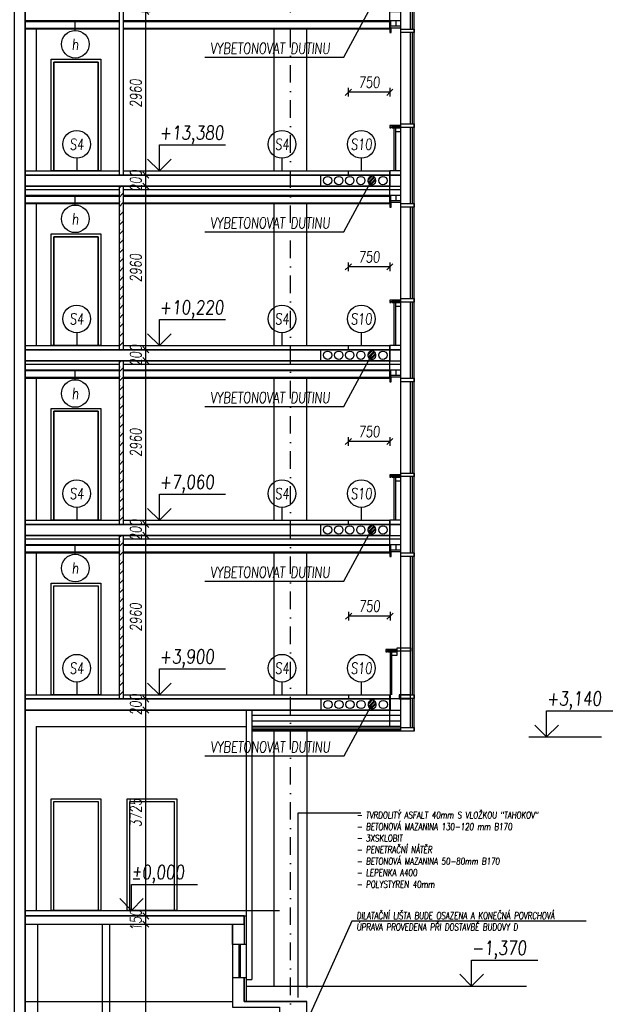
# Model space of a CAD drawing. Header units: millimetres. Extents: x -24606338 to 439687, y 151354 to 480404.
# Tile 59 of 93: x 367538 to 378301, y 186132 to 203949. Entities that reach past the tile are written whole.
import ezdxf
from ezdxf.enums import TextEntityAlignment as Align

# ---------------------------------------------------------------- set-up
doc = ezdxf.new("R2010")
doc.units = ezdxf.units.MM
doc.linetypes.add('ČERCHOVANÁ', pattern=[25.4, 12.7, -6.35, 0, -6.35])
for name, color, linetype in [('DVERE', 4, 'Continuous'), ('KOTY', 7, 'Continuous'), ('KOTY - FASÁDA', 7, 'Continuous'), ('KOTY-DVERE', 8, 'Continuous'), ('NOVA', 240, 'Continuous'), ('NOVÁ INTERIERY', 240, 'Continuous'), ('OSY', 7, 'Continuous'), ('TENKA', 4, 'Continuous'), ('TLUSTA', 2, 'Continuous'), ('ŽB', 3, 'Continuous')]:
    doc.layers.add(name, color=color, linetype=linetype)
doc.styles.add('CS-ROMANS', font='romans.shx', dxfattribs={"width": 0.75, "oblique": 5})
doc.styles.add('CS-ROMANS_100', font='romans.shx', dxfattribs={"width": 0.75, "oblique": 5, "height": 200})
doc.styles.add('ROMANS', font='romans.shx', dxfattribs={"width": 0.75, "oblique": 5, "height": 200})
doc.linetypes.add('IZOLACE', pattern='A,0.00254,-2.54,[134,ltypeshp.shx,S=2.54,R=0,X=-2.54,Y=0],-5.08,[134,ltypeshp.shx,S=2.54,R=180,X=2.54,Y=0],-2.54', length=10.16254)
doc.dimstyles.new('A_KÓTA_100', dxfattribs={"dimtxt": 200, "dimasz": 4, "dimexe": 100, "dimexo": 1500, "dimgap": 80, "dimtad": 1, "dimdec": 0, "dimdsep": 46, "dimtxsty": 'CS-ROMANS_100', "dimblk": 'KOT_CARA20', "dimcen": 90, "dimse1": 1, "dimse2": 1, "dimclrd": 256, "dimclre": 256, "dimclrt": 256, "dimadec": 0, "dimazin": 0, "dimtfac": 1, "dimtdec": 0, "dimtix": 1, "dimtmove": 2, "dimatfit": 3, "dimldrblk": 'OBLIQUE', "dimfxl": 1, "dimfxlon": 1, "dimtolj": 1, "dimarcsym": 0})

# ---------------------------------------------------------------- blocks, each defined once
blk = doc.blocks.new('VÝŠKOVÁ KÓTA 1')
at = {"ltscale": 0.25}
for p, q in [((0, 3.76), (9.59, 3.76)), ((0, 0), (0, 3.76)), ((0, 0), (-1.7, 1.7)), ((0, 0), (1.7, 1.7))]:
    blk.add_line(p, q, dxfattribs=at)
at = {"style": 'ROMANS', "oblique": 5, "width": 0.8}
blk.add_attdef('VÝŠKA', (0, 4.54), '', height=2, dxfattribs=at)
blk = doc.blocks.new('A$C2F1015B4')
at = {"layer": 'NOVA'}
for points in [[(-441, 2502), (-200, 2502), (-200, 2568), (-441, 2568)], [(0, 2592), (-200, 2592), (-200, 2617), (0, 2617)], [(0, 2502), (-25, 2502), (-25, 2592), (0, 2592)], [(-441, 788), (-200, 788), (-200, 852), (-441, 852)], [(-200, 820), (0, 820), (0, 780), (-20, 780), (-20, 800), (-200, 800)], [(-200, 800), (-34, 800), (-34, 780), (-200, 780)], [(-200, 780), (-100, 780), (-100, 715), (-200, 715)], [(0, -75), (-200, -75), (-200, 0), (0, 0)], [(0, -275), (-200, -275), (-200, -75), (0, -75)]]:
    blk.add_lwpolyline(points, close=True, dxfattribs=at)
for points in [[(-441, -592), (-441, 2568)], [(-411, 852), (-411, 2502)], [(-371, 852), (-371, 2502)], [(-200, -592), (-200, 2568)], [(-411, -592), (-411, 788)], [(-371, -592), (-371, 788)], [(-100, 780), (-100, 0)], [(-75, 800), (-75, 0)]]:
    blk.add_lwpolyline(points, dxfattribs=at)
blk = doc.blocks.new('KOT_CARA20')
for p, q in [((0, 0), (-14.1, -14.1)), ((0, 20), (0, -20)), ((0, 0), (14.1, 14.1))]:
    blk.add_line(p, q)
blk = doc.blocks.new('*D3302')
at = {"layer": 'Defpoints', "color": 0, "transparency": 16777216}
for p in [(373488, 202636), (373488, 201212), (374238, 201212)]:
    blk.add_point(p, dxfattribs=at)
at = {"layer": 'KOTY - FASÁDA', "lineweight": -2, "transparency": 16777216}
blk.add_line((374234, 202636), (373492, 202636), dxfattribs=at)
at = {"layer": 'KOTY - FASÁDA', "lineweight": -2, "transparency": 16777216, "xscale": 4, "yscale": 4, "zscale": 4, "rotation": 180}
blk.add_blockref('KOT_CARA20', (373488, 202636), dxfattribs=at)
at = {"layer": 'KOTY - FASÁDA', "lineweight": -2, "transparency": 16777216, "xscale": 4, "yscale": 4, "zscale": 4}
blk.add_blockref('KOT_CARA20', (374238, 202636), dxfattribs=at)
at = {"layer": 'KOTY - FASÁDA', "transparency": 16777216, "insert": (373863, 202816), "char_height": 200, "attachment_point": 5, "style": 'CS-ROMANS_100'}
blk.add_mtext('\\A1;750', dxfattribs=at)
blk = doc.blocks.new('_OBLIQUE')
at = {"color": 0, "linetype": 'ByBlock', "ltscale": 15}
blk.add_line((-0.5, -0.5), (0.5, 0.5), dxfattribs=at)
blk = doc.blocks.new('*D3303')
at = {"layer": 'Defpoints', "color": 0, "transparency": 16777216}
for p in [(373488, 199476), (373488, 198052), (374238, 198052)]:
    blk.add_point(p, dxfattribs=at)
at = {"layer": 'KOTY - FASÁDA', "lineweight": -2, "transparency": 16777216}
blk.add_line((374234, 199476), (373492, 199476), dxfattribs=at)
at = {"layer": 'KOTY - FASÁDA', "lineweight": -2, "transparency": 16777216, "xscale": 4, "yscale": 4, "zscale": 4, "rotation": 180}
blk.add_blockref('KOT_CARA20', (373488, 199476), dxfattribs=at)
at = {"layer": 'KOTY - FASÁDA', "lineweight": -2, "transparency": 16777216, "xscale": 4, "yscale": 4, "zscale": 4}
blk.add_blockref('KOT_CARA20', (374238, 199476), dxfattribs=at)
at = {"layer": 'KOTY - FASÁDA', "transparency": 16777216, "insert": (373863, 199656), "char_height": 200, "attachment_point": 5, "style": 'CS-ROMANS_100'}
blk.add_mtext('\\A1;750', dxfattribs=at)
blk = doc.blocks.new('*D3304')
at = {"layer": 'Defpoints', "color": 0, "transparency": 16777216}
for p in [(373488, 196316), (373488, 194892), (374238, 194892)]:
    blk.add_point(p, dxfattribs=at)
at = {"layer": 'KOTY - FASÁDA', "lineweight": -2, "transparency": 16777216}
blk.add_line((374234, 196316), (373492, 196316), dxfattribs=at)
at = {"layer": 'KOTY - FASÁDA', "lineweight": -2, "transparency": 16777216, "xscale": 4, "yscale": 4, "zscale": 4, "rotation": 180}
blk.add_blockref('KOT_CARA20', (373488, 196316), dxfattribs=at)
at = {"layer": 'KOTY - FASÁDA', "lineweight": -2, "transparency": 16777216, "xscale": 4, "yscale": 4, "zscale": 4}
blk.add_blockref('KOT_CARA20', (374238, 196316), dxfattribs=at)
at = {"layer": 'KOTY - FASÁDA', "transparency": 16777216, "insert": (373863, 196496), "char_height": 200, "attachment_point": 5, "style": 'CS-ROMANS_100'}
blk.add_mtext('\\A1;750', dxfattribs=at)
blk = doc.blocks.new('*D3305')
at = {"layer": 'Defpoints', "color": 0, "transparency": 16777216}
for p in [(373493, 193156), (373493, 191732), (374243, 191732)]:
    blk.add_point(p, dxfattribs=at)
at = {"layer": 'KOTY - FASÁDA', "lineweight": -2, "transparency": 16777216}
blk.add_line((374239, 193156), (373497, 193156), dxfattribs=at)
at = {"layer": 'KOTY - FASÁDA', "lineweight": -2, "transparency": 16777216, "xscale": 4, "yscale": 4, "zscale": 4, "rotation": 180}
blk.add_blockref('KOT_CARA20', (373493, 193156), dxfattribs=at)
at = {"layer": 'KOTY - FASÁDA', "lineweight": -2, "transparency": 16777216, "xscale": 4, "yscale": 4, "zscale": 4}
blk.add_blockref('KOT_CARA20', (374243, 193156), dxfattribs=at)
at = {"layer": 'KOTY - FASÁDA', "transparency": 16777216, "insert": (373868, 193336), "char_height": 200, "attachment_point": 5, "style": 'CS-ROMANS_100'}
blk.add_mtext('\\A1;750', dxfattribs=at)
blk = doc.blocks.new('*D3431')
at = {"layer": 'Defpoints', "color": 0, "transparency": 16777216}
for p in [(369821, 187582), (370052, 187582), (370271, 182487)]:
    blk.add_point(p, dxfattribs=at)
at = {"layer": 'KOTY', "lineweight": -2, "transparency": 16777216}
blk.add_line((369821, 182491), (369821, 187578), dxfattribs=at)
at = {"layer": 'KOTY', "lineweight": -2, "transparency": 16777216, "xscale": 4, "yscale": 4, "zscale": 4}
for p, rotation in [((369821, 187582), 90), ((369821, 182487), 270)]:
    blk.add_blockref('KOT_CARA20', p, dxfattribs=dict(at, rotation=rotation))
at = {"layer": 'KOTY', "transparency": 16777216, "insert": (369641, 185035), "char_height": 200, "attachment_point": 5, "rotation": 90, "style": 'CS-ROMANS_100'}
blk.add_mtext('\\A1;5095', dxfattribs=at)
blk = doc.blocks.new('*D3432')
at = {"layer": 'Defpoints', "color": 0, "transparency": 16777216}
for p in [(369821, 187732), (370064, 187732), (370052, 187582)]:
    blk.add_point(p, dxfattribs=at)
at = {"layer": 'KOTY', "lineweight": -2, "transparency": 16777216}
for p, q in [((369821, 187736), (369821, 187740)), ((369821, 187582), (369821, 187732)), ((369821, 187578), (369821, 187574))]:
    blk.add_line(p, q, dxfattribs=at)
at = {"layer": 'KOTY', "lineweight": -2, "transparency": 16777216, "xscale": 4, "yscale": 4, "zscale": 4}
for p, rotation in [((369821, 187732), 270), ((369821, 187582), 90)]:
    blk.add_blockref('KOT_CARA20', p, dxfattribs=dict(at, rotation=rotation))
at = {"layer": 'KOTY', "transparency": 16777216, "insert": (369641, 187657), "char_height": 200, "attachment_point": 5, "rotation": 90, "style": 'CS-ROMANS_100'}
blk.add_mtext('\\A1;150', dxfattribs=at)
blk = doc.blocks.new('*D3433')
at = {"layer": 'Defpoints', "color": 0, "transparency": 16777216}
for p in [(369821, 191457), (370126, 191457), (370064, 187732)]:
    blk.add_point(p, dxfattribs=at)
at = {"layer": 'KOTY', "lineweight": -2, "transparency": 16777216}
blk.add_line((369821, 187736), (369821, 191453), dxfattribs=at)
at = {"layer": 'KOTY', "lineweight": -2, "transparency": 16777216, "xscale": 4, "yscale": 4, "zscale": 4}
for p, rotation in [((369821, 191457), 90), ((369821, 187732), 270)]:
    blk.add_blockref('KOT_CARA20', p, dxfattribs=dict(at, rotation=rotation))
at = {"layer": 'KOTY', "transparency": 16777216, "insert": (369641, 189595), "char_height": 200, "attachment_point": 5, "rotation": 90, "style": 'CS-ROMANS_100'}
blk.add_mtext('\\A1;3725', dxfattribs=at)
blk = doc.blocks.new('*D3434')
at = {"layer": 'Defpoints', "color": 0, "transparency": 16777216}
for p in [(369821, 191657), (370310, 191657), (370126, 191457)]:
    blk.add_point(p, dxfattribs=at)
at = {"layer": 'KOTY', "lineweight": -2, "transparency": 16777216}
for p, q in [((369821, 191661), (369821, 191665)), ((369821, 191457), (369821, 191657)), ((369821, 191453), (369821, 191449))]:
    blk.add_line(p, q, dxfattribs=at)
at = {"layer": 'KOTY', "lineweight": -2, "transparency": 16777216, "xscale": 4, "yscale": 4, "zscale": 4}
for p, rotation in [((369821, 191657), 270), ((369821, 191457), 90)]:
    blk.add_blockref('KOT_CARA20', p, dxfattribs=dict(at, rotation=rotation))
at = {"layer": 'KOTY', "transparency": 16777216, "insert": (369641, 191557), "char_height": 200, "attachment_point": 5, "rotation": 90, "style": 'CS-ROMANS_100'}
blk.add_mtext('\\A1;200', dxfattribs=at)
blk = doc.blocks.new('*D3435')
at = {"layer": 'Defpoints', "color": 0, "transparency": 16777216}
for p in [(369821, 194617), (370329, 194617), (370310, 191657)]:
    blk.add_point(p, dxfattribs=at)
at = {"layer": 'KOTY', "lineweight": -2, "transparency": 16777216}
blk.add_line((369821, 191661), (369821, 194613), dxfattribs=at)
at = {"layer": 'KOTY', "lineweight": -2, "transparency": 16777216, "xscale": 4, "yscale": 4, "zscale": 4}
for p, rotation in [((369821, 194617), 90), ((369821, 191657), 270)]:
    blk.add_blockref('KOT_CARA20', p, dxfattribs=dict(at, rotation=rotation))
at = {"layer": 'KOTY', "transparency": 16777216, "insert": (369641, 193137), "char_height": 200, "attachment_point": 5, "rotation": 90, "style": 'CS-ROMANS_100'}
blk.add_mtext('\\A1;2960', dxfattribs=at)
blk = doc.blocks.new('*D3436')
at = {"layer": 'Defpoints', "color": 0, "transparency": 16777216}
for p in [(369821, 194817), (370342, 194817), (370329, 194617)]:
    blk.add_point(p, dxfattribs=at)
at = {"layer": 'KOTY', "lineweight": -2, "transparency": 16777216}
for p, q in [((369821, 194821), (369821, 194825)), ((369821, 194617), (369821, 194817)), ((369821, 194613), (369821, 194609))]:
    blk.add_line(p, q, dxfattribs=at)
at = {"layer": 'KOTY', "lineweight": -2, "transparency": 16777216, "xscale": 4, "yscale": 4, "zscale": 4}
for p, rotation in [((369821, 194817), 270), ((369821, 194617), 90)]:
    blk.add_blockref('KOT_CARA20', p, dxfattribs=dict(at, rotation=rotation))
at = {"layer": 'KOTY', "transparency": 16777216, "insert": (369641, 194717), "char_height": 200, "attachment_point": 5, "rotation": 90, "style": 'CS-ROMANS_100'}
blk.add_mtext('\\A1;200', dxfattribs=at)
blk = doc.blocks.new('*D3437')
at = {"layer": 'Defpoints', "color": 0, "transparency": 16777216}
for p in [(369821, 197777), (370214, 197777), (370342, 194817)]:
    blk.add_point(p, dxfattribs=at)
at = {"layer": 'KOTY', "lineweight": -2, "transparency": 16777216}
blk.add_line((369821, 194821), (369821, 197773), dxfattribs=at)
at = {"layer": 'KOTY', "lineweight": -2, "transparency": 16777216, "xscale": 4, "yscale": 4, "zscale": 4}
for p, rotation in [((369821, 197777), 90), ((369821, 194817), 270)]:
    blk.add_blockref('KOT_CARA20', p, dxfattribs=dict(at, rotation=rotation))
at = {"layer": 'KOTY', "transparency": 16777216, "insert": (369641, 196297), "char_height": 200, "attachment_point": 5, "rotation": 90, "style": 'CS-ROMANS_100'}
blk.add_mtext('\\A1;2960', dxfattribs=at)
blk = doc.blocks.new('*D3438')
at = {"layer": 'Defpoints', "color": 0, "transparency": 16777216}
for p in [(369821, 197977), (370342, 197977), (370214, 197777)]:
    blk.add_point(p, dxfattribs=at)
at = {"layer": 'KOTY', "lineweight": -2, "transparency": 16777216}
for p, q in [((369821, 197981), (369821, 197985)), ((369821, 197777), (369821, 197977)), ((369821, 197773), (369821, 197769))]:
    blk.add_line(p, q, dxfattribs=at)
at = {"layer": 'KOTY', "lineweight": -2, "transparency": 16777216, "xscale": 4, "yscale": 4, "zscale": 4}
for p, rotation in [((369821, 197977), 270), ((369821, 197777), 90)]:
    blk.add_blockref('KOT_CARA20', p, dxfattribs=dict(at, rotation=rotation))
at = {"layer": 'KOTY', "transparency": 16777216, "insert": (369641, 197877), "char_height": 200, "attachment_point": 5, "rotation": 90, "style": 'CS-ROMANS_100'}
blk.add_mtext('\\A1;200', dxfattribs=at)
blk = doc.blocks.new('*D3439')
at = {"layer": 'Defpoints', "color": 0, "transparency": 16777216}
for p in [(369821, 200937), (370194, 200937), (370342, 197977)]:
    blk.add_point(p, dxfattribs=at)
at = {"layer": 'KOTY', "lineweight": -2, "transparency": 16777216}
blk.add_line((369821, 197981), (369821, 200933), dxfattribs=at)
at = {"layer": 'KOTY', "lineweight": -2, "transparency": 16777216, "xscale": 4, "yscale": 4, "zscale": 4}
for p, rotation in [((369821, 200937), 90), ((369821, 197977), 270)]:
    blk.add_blockref('KOT_CARA20', p, dxfattribs=dict(at, rotation=rotation))
at = {"layer": 'KOTY', "transparency": 16777216, "insert": (369641, 199457), "char_height": 200, "attachment_point": 5, "rotation": 90, "style": 'CS-ROMANS_100'}
blk.add_mtext('\\A1;2960', dxfattribs=at)
blk = doc.blocks.new('*D3440')
at = {"layer": 'Defpoints', "color": 0, "transparency": 16777216}
for p in [(369821, 201137), (370204, 201137), (370194, 200937)]:
    blk.add_point(p, dxfattribs=at)
at = {"layer": 'KOTY', "lineweight": -2, "transparency": 16777216}
for p, q in [((369821, 201141), (369821, 201145)), ((369821, 200937), (369821, 201137)), ((369821, 200933), (369821, 200929))]:
    blk.add_line(p, q, dxfattribs=at)
at = {"layer": 'KOTY', "lineweight": -2, "transparency": 16777216, "xscale": 4, "yscale": 4, "zscale": 4}
for p, rotation in [((369821, 201137), 270), ((369821, 200937), 90)]:
    blk.add_blockref('KOT_CARA20', p, dxfattribs=dict(at, rotation=rotation))
at = {"layer": 'KOTY', "transparency": 16777216, "insert": (369641, 201037), "char_height": 200, "attachment_point": 5, "rotation": 90, "style": 'CS-ROMANS_100'}
blk.add_mtext('\\A1;200', dxfattribs=at)
blk = doc.blocks.new('*D3441')
at = {"layer": 'Defpoints', "color": 0, "transparency": 16777216}
for p in [(369821, 204097), (370342, 204097), (370204, 201137)]:
    blk.add_point(p, dxfattribs=at)
at = {"layer": 'KOTY', "lineweight": -2, "transparency": 16777216}
blk.add_line((369821, 201141), (369821, 204093), dxfattribs=at)
at = {"layer": 'KOTY', "lineweight": -2, "transparency": 16777216, "xscale": 4, "yscale": 4, "zscale": 4}
for p, rotation in [((369821, 204097), 90), ((369821, 201137), 270)]:
    blk.add_blockref('KOT_CARA20', p, dxfattribs=dict(at, rotation=rotation))
at = {"layer": 'KOTY', "transparency": 16777216, "insert": (369641, 202617), "char_height": 200, "attachment_point": 5, "rotation": 90, "style": 'CS-ROMANS_100'}
blk.add_mtext('\\A1;2960', dxfattribs=at)
blk = doc.blocks.new('*D3474')
at = {"layer": 'Defpoints', "color": 0, "transparency": 16777216}
for p in [(374559, 191075), (378820, 191075), (374385, 186462)]:
    blk.add_point(p, dxfattribs=at)
at = {"layer": 'KOTY', "lineweight": -2, "transparency": 16777216}
blk.add_line((378820, 186466), (378820, 191071), dxfattribs=at)
at = {"layer": 'KOTY', "lineweight": -2, "transparency": 16777216, "xscale": 4, "yscale": 4, "zscale": 4}
for p, rotation in [((378820, 191075), 90), ((378820, 186462), 270)]:
    blk.add_blockref('KOT_CARA20', p, dxfattribs=dict(at, rotation=rotation))
at = {"layer": 'KOTY', "transparency": 16777216, "insert": (378640, 188768), "char_height": 200, "attachment_point": 5, "rotation": 90, "style": 'CS-ROMANS_100'}
blk.add_mtext('\\A1;4612', dxfattribs=at)
blk = doc.blocks.new('*D3475')
at = {"layer": 'Defpoints', "color": 0, "transparency": 16777216}
for p in [(374689, 250657), (378820, 250657), (374559, 191075)]:
    blk.add_point(p, dxfattribs=at)
at = {"layer": 'KOTY', "lineweight": -2, "transparency": 16777216}
blk.add_line((378820, 191079), (378820, 250653), dxfattribs=at)
at = {"layer": 'KOTY', "lineweight": -2, "transparency": 16777216, "xscale": 4, "yscale": 4, "zscale": 4}
for p, rotation in [((378820, 250657), 90), ((378820, 191075), 270)]:
    blk.add_blockref('KOT_CARA20', p, dxfattribs=dict(at, rotation=rotation))
at = {"layer": 'KOTY', "transparency": 16777216, "insert": (378640, 220866), "char_height": 200, "attachment_point": 5, "rotation": 90, "style": 'CS-ROMANS_100'}
blk.add_mtext('\\A1;59583', dxfattribs=at)
blk = doc.blocks.new('*D3477')
at = {"layer": 'Defpoints', "color": 0, "transparency": 16777216}
for p in [(369096, 253725), (376427, 186462), (379426, 186462)]:
    blk.add_point(p, dxfattribs=at)
at = {"layer": 'KOTY', "lineweight": -2, "transparency": 16777216}
blk.add_line((379426, 253721), (379426, 186466), dxfattribs=at)
at = {"layer": 'KOTY', "lineweight": -2, "transparency": 16777216, "xscale": 4, "yscale": 4, "zscale": 4}
for p, rotation in [((379426, 253725), 90), ((379426, 186462), 270)]:
    blk.add_blockref('KOT_CARA20', p, dxfattribs=dict(at, rotation=rotation))
at = {"layer": 'KOTY', "transparency": 16777216, "insert": (379246, 220094), "char_height": 200, "attachment_point": 5, "rotation": 90, "style": 'CS-ROMANS_100'}
blk.add_mtext('\\A1;67263', dxfattribs=at)

msp = doc.modelspace()

# ---------------------------------------------------------------- hatches: boundary and pattern name
at = {"layer": 'NOVA'}
h = msp.add_hatch(dxfattribs=at)
h.set_pattern_fill('ANSI32', color=256, scale=5)
h.set_pattern_definition([(45, (246986.39, -74572.43), (-33.6759605, 33.6759605), []), (45, (247008.84, -74572.43), (-33.6759605, 33.6759605), [])])
h.paths.add_polyline_path([(373943.246, 201105.896, -1.086676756), (373872.296, 200974.323)])
h.paths.add_polyline_path([(373883.246, 201105.896), (373883.246, 201137.158), (373943.246, 201137.158), (373943.246, 201105.896), (373872.296, 200974.323, -0.596884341)])
h = msp.add_hatch(dxfattribs=at)
h.set_pattern_fill('ANSI32', color=256, scale=5)
h.set_pattern_definition([(45, (246986.39, -77732.43), (-33.6759605, 33.6759605), []), (45, (247008.84, -77732.43), (-33.6759605, 33.6759605), [])])
h.paths.add_polyline_path([(373943.246, 197945.896, -1.086676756), (373872.296, 197814.323)])
h.paths.add_polyline_path([(373883.246, 197945.896), (373883.246, 197977.158), (373943.246, 197977.158), (373943.246, 197945.896), (373872.296, 197814.323, -0.596884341)])
h = msp.add_hatch(dxfattribs=at)
h.set_pattern_fill('ANSI32', color=256, scale=5)
h.set_pattern_definition([(45, (246986.39, -80892.43), (-33.6759605, 33.6759605), []), (45, (247008.84, -80892.43), (-33.6759605, 33.6759605), [])])
h.paths.add_polyline_path([(373943.246, 194785.896, -1.086676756), (373872.296, 194654.323)])
h.paths.add_polyline_path([(373883.246, 194785.896), (373883.246, 194817.158), (373943.246, 194817.158), (373943.246, 194785.896), (373872.296, 194654.323, -0.596884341)])
h = msp.add_hatch(dxfattribs=at)
h.set_pattern_fill('ANSI32', color=256, scale=5)
h.set_pattern_definition([(45, (246991.39, -84052.43), (-33.6759605, 33.6759605), []), (45, (247013.84, -84052.43), (-33.6759605, 33.6759605), [])])
h.paths.add_polyline_path([(373948.246, 191625.896, -1.086676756), (373877.296, 191494.323)])
h.paths.add_polyline_path([(373888.246, 191625.896), (373888.246, 191657.158), (373948.246, 191657.158), (373948.246, 191625.896), (373877.296, 191494.323, -0.596884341)])
at = {"layer": 'NOVÁ INTERIERY', "true_color": 0xf00000}
h = msp.add_hatch(dxfattribs=at)
h.set_pattern_fill('SACNCR', color=1, scale=50)
h.set_pattern_definition([(45, (333901.25, -79022.43), (-84.1899, 84.1899), []), (45, (333985.44, -79022.43), (-84.1899, 84.1899), [0, -119.0625])])
h.paths.add_polyline_path([(369338.246, 197977.158), (369413.246, 197977.158), (369413.246, 200937.158), (369338.246, 200937.158)])
h = msp.add_hatch(dxfattribs=at)
h.set_pattern_fill('SACNCR', color=1, scale=50)
h.set_pattern_definition([(45, (333901.25, -82182.43), (-84.1899, 84.1899), []), (45, (333985.44, -82182.43), (-84.1899, 84.1899), [0, -119.0625])])
h.paths.add_polyline_path([(369338.246, 194817.158), (369413.246, 194817.158), (369413.246, 197777.158), (369338.246, 197777.158)])
h = msp.add_hatch(dxfattribs=at)
h.set_pattern_fill('SACNCR', color=1, scale=50)
h.set_pattern_definition([(45, (333901.25, -85342.43), (-84.1899, 84.1899), []), (45, (333985.44, -85342.43), (-84.1899, 84.1899), [0, -119.0625])])
h.paths.add_polyline_path([(369338.246, 191657.158), (369413.246, 191657.158), (369413.246, 194617.158), (369338.246, 194617.158)])

# ---------------------------------------------------------------- linework, layer by layer
at = {"layer": 'DVERE'}
for points in [[(369008.246, 201212.158), (368108.246, 201212.158), (368108.246, 203232.158), (369008.246, 203232.158)], [(369008.246, 201212.158), (368108.246, 201212.158), (368108.246, 203232.158), (369008.246, 203232.158)], [(369008.246, 201212.158), (368108.246, 201212.158), (368108.246, 203232.158), (369008.246, 203232.158)], [(369008.246, 201212.158), (368108.246, 201212.158), (368108.246, 203232.158), (369008.246, 203232.158)], [(368958.246, 201212.158), (368158.246, 201212.158), (368158.246, 203182.158), (368958.246, 203182.158)], [(368958.246, 201212.158), (368158.246, 201212.158), (368158.246, 203182.158), (368958.246, 203182.158)], [(368958.246, 201212.158), (368158.246, 201212.158), (368158.246, 203182.158), (368958.246, 203182.158)], [(368958.246, 201212.158), (368158.246, 201212.158), (368158.246, 203182.158), (368958.246, 203182.158)], [(369008.246, 198052.158), (368108.246, 198052.158), (368108.246, 200072.158), (369008.246, 200072.158)], [(369008.246, 198052.158), (368108.246, 198052.158), (368108.246, 200072.158), (369008.246, 200072.158)], [(369008.246, 198052.158), (368108.246, 198052.158), (368108.246, 200072.158), (369008.246, 200072.158)], [(369008.246, 198052.158), (368108.246, 198052.158), (368108.246, 200072.158), (369008.246, 200072.158)], [(368958.246, 198052.158), (368158.246, 198052.158), (368158.246, 200022.158), (368958.246, 200022.158)], [(368958.246, 198052.158), (368158.246, 198052.158), (368158.246, 200022.158), (368958.246, 200022.158)], [(368958.246, 198052.158), (368158.246, 198052.158), (368158.246, 200022.158), (368958.246, 200022.158)], [(368958.246, 198052.158), (368158.246, 198052.158), (368158.246, 200022.158), (368958.246, 200022.158)], [(369008.246, 194892.158), (368108.246, 194892.158), (368108.246, 196912.158), (369008.246, 196912.158)], [(369008.246, 194892.158), (368108.246, 194892.158), (368108.246, 196912.158), (369008.246, 196912.158)], [(369008.246, 194892.158), (368108.246, 194892.158), (368108.246, 196912.158), (369008.246, 196912.158)], [(369008.246, 194892.158), (368108.246, 194892.158), (368108.246, 196912.158), (369008.246, 196912.158)], [(368958.246, 194892.158), (368158.246, 194892.158), (368158.246, 196862.158), (368958.246, 196862.158)], [(368958.246, 194892.158), (368158.246, 194892.158), (368158.246, 196862.158), (368958.246, 196862.158)], [(368958.246, 194892.158), (368158.246, 194892.158), (368158.246, 196862.158), (368958.246, 196862.158)], [(368958.246, 194892.158), (368158.246, 194892.158), (368158.246, 196862.158), (368958.246, 196862.158)]]:
    msp.add_lwpolyline(points, close=True, dxfattribs=at)
at = {"layer": 'KOTY'}
for p, q in [((368544.475, 203754.9), (368544.475, 203912.158)), ((368570.482, 201444.118), (368570.482, 201212.158)), ((372286.06, 201444.118), (372286.06, 201212.158)), ((373721.548, 201444.118), (373721.548, 201212.158)), ((368544.475, 200594.9), (368544.475, 200752.158)), ((368570.482, 198284.118), (368570.482, 198052.158)), ((372286.06, 198284.118), (372286.06, 198052.158)), ((373721.548, 198284.118), (373721.548, 198052.158)), ((368544.475, 197434.9), (368544.475, 197592.158)), ((368570.482, 195124.118), (368570.482, 194892.158)), ((372286.06, 195124.118), (372286.06, 194892.158)), ((373721.548, 195124.118), (373721.548, 194892.158)), ((368544.475, 194274.9), (368544.475, 194432.158)), ((368570.482, 191964.118), (368570.482, 191732.158)), ((372286.06, 191964.118), (372286.06, 191732.158)), ((373721.548, 191964.118), (373721.548, 191732.158))]:
    msp.add_line(p, q, dxfattribs=at)
at = {"layer": 'KOTY', "linetype": 'ByBlock'}
for p, q in [((369743.979, 201212.158), (371061.074, 201212.158)), ((369743.979, 198052.158), (371061.074, 198052.158)), ((369743.979, 194892.158), (371061.074, 194892.158)), ((369743.979, 191732.158), (371061.074, 191732.158)), ((376752.571, 190972.158), (378069.666, 190972.158)), ((370066.953, 187832.158), (372240.254, 187832.158)), ((375395.026, 186462.158), (376712.121, 186462.158))]:
    msp.add_line(p, q, dxfattribs=at)
at = {"layer": 'KOTY', "ltscale": 20}
for centre in [(368544.475, 203504.9), (368570.482, 201694.118), (372286.06, 201694.118), (373721.548, 201694.118), (368544.475, 200344.9), (368570.482, 198534.118), (372286.06, 198534.118), (373721.548, 198534.118), (368544.475, 197184.9), (368570.482, 195374.118), (372286.06, 195374.118), (373721.548, 195374.118), (368544.475, 194024.9), (368570.482, 192214.118), (372286.06, 192214.118), (373721.548, 192214.118)]:
    msp.add_circle(centre, 250, dxfattribs=at)
at = {"layer": 'KOTY - FASÁDA'}
for p, q in [((373405.883, 203269.379), (373943.246, 204265.896)), ((370886.877, 203269.379), (373405.883, 203269.379)), ((373405.883, 200109.379), (373943.246, 201105.896)), ((370886.877, 200109.379), (373405.883, 200109.379)), ((373405.883, 196949.379), (373943.246, 197945.896)), ((370886.877, 196949.379), (373405.883, 196949.379)), ((373405.883, 193789.379), (373943.246, 194785.896)), ((370886.877, 193789.379), (373405.883, 193789.379)), ((373410.883, 190629.379), (373948.246, 191625.896)), ((370891.877, 190629.379), (373410.883, 190629.379))]:
    msp.add_line(p, q, dxfattribs=at)
at = {"layer": 'KOTY-DVERE'}
for points in [[(373715.138, 189588.148), (372570.182, 189588.148), (372570.182, 186252.851)], [(377792.744, 187633.631), (373549.462, 187633.631), (372750.267, 185848.885)]]:
    msp.add_lwpolyline(points, dxfattribs=at)
at = {"layer": 'NOVA'}
for p, q in [((373883.246, 201137.158), (373883.246, 201105.896)), ((373943.246, 201137.158), (373883.246, 201137.158)), ((373883.246, 201137.158), (373883.246, 201105.896)), ((373943.246, 201137.158), (373883.246, 201137.158)), ((373943.246, 201137.158), (374238.246, 201137.158)), ((373943.246, 201137.158), (373943.246, 201105.896)), ((373943.246, 201137.158), (373943.246, 201105.896)), ((374238.246, 201137.158), (374238.246, 200937.158)), ((373883.246, 197977.158), (373883.246, 197945.896)), ((373943.246, 197977.158), (373883.246, 197977.158)), ((373883.246, 197977.158), (373883.246, 197945.896)), ((373943.246, 197977.158), (373883.246, 197977.158)), ((373943.246, 197977.158), (374238.246, 197977.158)), ((373943.246, 197977.158), (373943.246, 197945.896)), ((373943.246, 197977.158), (373943.246, 197945.896)), ((374238.246, 197977.158), (374238.246, 197777.158)), ((373883.246, 194817.158), (373883.246, 194785.896)), ((373943.246, 194817.158), (373883.246, 194817.158)), ((373883.246, 194817.158), (373883.246, 194785.896)), ((373943.246, 194817.158), (373883.246, 194817.158)), ((373943.246, 194817.158), (374238.246, 194817.158)), ((373943.246, 194817.158), (373943.246, 194785.896)), ((373943.246, 194817.158), (373943.246, 194785.896)), ((374238.246, 194817.158), (374238.246, 194617.158)), ((373883.246, 191657.158), (373883.246, 191625.896)), ((373943.246, 191657.158), (373883.246, 191657.158)), ((373888.246, 191657.158), (373888.246, 191625.896)), ((373948.246, 191657.158), (373888.246, 191657.158)), ((373943.246, 191657.158), (373943.246, 191625.896)), ((373948.246, 191657.158), (374243.246, 191657.158)), ((373948.246, 191657.158), (373948.246, 191625.896)), ((374243.246, 191657.158), (374243.246, 191457.158)), ((374438.246, 191257.158), (371738.246, 191257.158))]:
    msp.add_line(p, q, dxfattribs=at)
at = {"layer": 'NOVA', "linetype": 'IZOLACE', "ltscale": 9.5}
msp.add_line((374438.246, 191357.158), (371738.246, 191357.158), dxfattribs=at)
at = {"layer": 'NOVA'}
for points in [[(374238.246, 201137.158), (373488.246, 201137.158), (373488.246, 201212.158), (374238.246, 201212.158)], [(374238.246, 197977.158), (373488.246, 197977.158), (373488.246, 198052.158), (374238.246, 198052.158)], [(374238.246, 194817.158), (373488.246, 194817.158), (373488.246, 194892.158), (374238.246, 194892.158)], [(374238.246, 194324.658), (374438.246, 194324.658), (374438.246, 194349.658), (374238.246, 194349.658)], [(374238.246, 194234.658), (374263.246, 194234.658), (374263.246, 194324.658), (374238.246, 194324.658)], [(374679.19, 194234.658), (374438.246, 194234.658), (374438.246, 194299.658), (374679.19, 194299.658)], [(374368.246, 192552.158), (374168.246, 192552.158), (374168.246, 192512.158), (374188.246, 192512.158), (374188.246, 192532.158), (374368.246, 192532.158)], [(374368.246, 192532.158), (374201.746, 192532.158), (374201.746, 192512.158), (374368.246, 192512.158)], [(374368.246, 192512.158), (374268.246, 192512.158), (374268.246, 192447.158), (374368.246, 192447.158)], [(374609.19, 192519.658), (374368.246, 192519.658), (374368.246, 192584.658), (374609.19, 192584.658)], [(374243.246, 191657.158), (373493.246, 191657.158), (373493.246, 191732.158), (374243.246, 191732.158)], [(374409.19, 191657.158), (374609.19, 191657.158), (374609.19, 191732.158), (374409.19, 191732.158)], [(374679.19, 191667.158), (374438.246, 191667.158), (374438.246, 191732.158), (374679.19, 191732.158)], [(374238.246, 191457.158), (374438.246, 191457.158), (374438.246, 191657.158), (374238.246, 191657.158)], [(374679.19, 191074.658), (374438.246, 191074.658), (374438.246, 191139.658), (374679.19, 191139.658)]]:
    msp.add_lwpolyline(points, close=True, dxfattribs=at)
for points in [[(374028.246, 201137.158), (374238.246, 201137.158), (374238.246, 200937.158), (374028.246, 200937.158)], [(374028.246, 197977.158), (374238.246, 197977.158), (374238.246, 197777.158), (374028.246, 197777.158)], [(374028.246, 194817.158), (374238.246, 194817.158), (374238.246, 194617.158), (374028.246, 194617.158)], [(374438.246, 191074.658), (374438.246, 194299.658)], [(374609.19, 191732.158), (374609.19, 194234.658)], [(374649.19, 191732.158), (374649.19, 194234.658)], [(374679.19, 191074.658), (374679.19, 194299.658)], [(374243.246, 192512.158), (374243.246, 191732.158)], [(374268.246, 192512.158), (374268.246, 191732.158)], [(374033.246, 191657.158), (374243.246, 191657.158), (374243.246, 191457.158), (374033.246, 191457.158)], [(374609.19, 191139.658), (374609.19, 191667.158)], [(374649.19, 191139.658), (374649.19, 191667.158)], [(374438.246, 191159.658), (371738.246, 191159.658)], [(374438.246, 191129.658), (371738.246, 191129.658)], [(374438.246, 191099.658), (371738.246, 191099.658)], [(374438.246, 191074.658), (371738.246, 191074.658)]]:
    msp.add_lwpolyline(points, dxfattribs=at)
for centre in [(373913.246, 201037.158), (373913.246, 197877.158), (373913.246, 194717.158), (373918.246, 191557.158)]:
    msp.add_arc(centre, 75, 113.5781785, 66.4218215, dxfattribs=at)
at = {"layer": 'NOVÁ INTERIERY'}
for p, q in [((374238.246, 203829.658), (374238.246, 203912.158)), ((374253.246, 203829.658), (374253.246, 203927.158)), ((374353.246, 203829.658), (374353.246, 203927.158)), ((374238.246, 200669.658), (374238.246, 200752.158)), ((374253.246, 200669.658), (374253.246, 200767.158)), ((374353.246, 200669.658), (374353.246, 200767.158)), ((374238.246, 197509.658), (374238.246, 197592.158)), ((374253.246, 197509.658), (374253.246, 197607.158)), ((374353.246, 197509.658), (374353.246, 197607.158)), ((374238.246, 194349.658), (374238.246, 194432.158)), ((374253.246, 194349.658), (374253.246, 194447.158)), ((374353.246, 194349.658), (374353.246, 194447.158))]:
    msp.add_line(p, q, dxfattribs=at)
for points in [[(369338.246, 203927.158), (367638.246, 203927.158)], [(369338.246, 203912.158), (367638.246, 203912.158)], [(374438.246, 203927.158), (369413.246, 203927.158)], [(374238.246, 203912.158), (369413.246, 203912.158)], [(369338.246, 200867.158), (367638.246, 200867.158)], [(369338.246, 200937.158), (369338.246, 197977.158)], [(369413.246, 200937.158), (369413.246, 197977.158)], [(374438.246, 200867.158), (369413.246, 200867.158)], [(369338.246, 200767.158), (367638.246, 200767.158)], [(369338.246, 200752.158), (367638.246, 200752.158)], [(374438.246, 200767.158), (369413.246, 200767.158)], [(374238.246, 200752.158), (369413.246, 200752.158)], [(369338.246, 197777.158), (369338.246, 194817.158)], [(369413.246, 197777.158), (369413.246, 194817.158)], [(369338.246, 197707.158), (367638.246, 197707.158)], [(369338.246, 197607.158), (367638.246, 197607.158)], [(369338.246, 197592.158), (367638.246, 197592.158)], [(374438.246, 197707.158), (369413.246, 197707.158)], [(374438.246, 197607.158), (369413.246, 197607.158)], [(374238.246, 197592.158), (369413.246, 197592.158)], [(369338.246, 194617.158), (369338.246, 191657.158)], [(369413.246, 194617.158), (369413.246, 191657.158)], [(369338.246, 194547.158), (367638.246, 194547.158)], [(369338.246, 194447.158), (367638.246, 194447.158)], [(369338.246, 194432.158), (367638.246, 194432.158)], [(374438.246, 194547.158), (369413.246, 194547.158)], [(374438.246, 194447.158), (369413.246, 194447.158)], [(374238.246, 194432.158), (369413.246, 194432.158)]]:
    msp.add_lwpolyline(points, dxfattribs=at)
for points in [[(368108.246, 203232.158), (369008.246, 203232.158), (369008.246, 201212.158), (368108.246, 201212.158)], [(368158.246, 201212.158), (368958.246, 201212.158), (368958.246, 203182.158), (368158.246, 203182.158)], [(368108.246, 200072.158), (369008.246, 200072.158), (369008.246, 198052.158), (368108.246, 198052.158)], [(368158.246, 198052.158), (368958.246, 198052.158), (368958.246, 200022.158), (368158.246, 200022.158)], [(368108.246, 196912.158), (369008.246, 196912.158), (369008.246, 194892.158), (368108.246, 194892.158)], [(368158.246, 194892.158), (368958.246, 194892.158), (368958.246, 196862.158), (368158.246, 196862.158)], [(369008.246, 191732.158), (368108.246, 191732.158), (368108.246, 193752.158), (369008.246, 193752.158)], [(368958.246, 191732.158), (368158.246, 191732.158), (368158.246, 193702.158), (368958.246, 193702.158)]]:
    msp.add_lwpolyline(points, close=True, dxfattribs=at)
at = {"layer": 'OSY', "linetype": 'ČERCHOVANÁ', "ltscale": 25}
for points in [[(367638.246, 174688.935), (367638.246, 251607.158)], [(372438.246, 182487.158), (372438.246, 251607.158)]]:
    msp.add_lwpolyline(points, dxfattribs=at)
at = {"layer": 'TENKA'}
for p, q in [((367638.246, 203782.158), (369338.246, 203782.158)), ((369413.246, 203782.158), (374238.246, 203782.158)), ((372988.246, 200937.158), (372988.246, 201137.158)), ((367638.246, 200622.158), (369338.246, 200622.158)), ((369413.246, 200622.158), (374238.246, 200622.158)), ((372988.246, 197777.158), (372988.246, 197977.158)), ((367638.246, 197462.158), (369338.246, 197462.158)), ((369413.246, 197462.158), (374238.246, 197462.158)), ((372988.246, 194617.158), (372988.246, 194817.158)), ((367638.246, 194302.158), (369338.246, 194302.158)), ((369413.246, 194302.158), (374238.246, 194302.158)), ((372993.246, 191457.158), (372993.246, 191657.158)), ((374238.246, 191157.158), (374238.246, 191457.158))]:
    msp.add_line(p, q, dxfattribs=at)
for points in [[(369413.246, 203797.158), (374238.246, 203797.158), (374238.246, 204097.158), (367638.246, 204097.158), (367638.246, 203797.158), (369338.246, 203797.158)], [(367838.246, 203797.158), (367838.246, 201212.158)], [(372138.246, 203797.158), (372138.246, 201212.158)], [(372738.246, 201212.158), (372738.246, 203797.158)], [(367638.246, 201137.158), (374238.246, 201137.158)], [(369413.246, 200637.158), (374238.246, 200637.158), (374238.246, 200937.158), (367638.246, 200937.158), (367638.246, 200637.158), (369338.246, 200637.158)], [(367838.246, 200637.158), (367838.246, 198052.158)], [(372138.246, 200637.158), (372138.246, 198052.158)], [(372738.246, 198052.158), (372738.246, 200637.158)], [(367638.246, 197977.158), (374238.246, 197977.158)], [(369413.246, 197477.158), (374238.246, 197477.158), (374238.246, 197777.158), (367638.246, 197777.158), (367638.246, 197477.158), (369338.246, 197477.158)], [(367838.246, 197477.158), (367838.246, 194892.158)], [(372138.246, 197477.158), (372138.246, 194892.158)], [(372738.246, 194892.158), (372738.246, 197477.158)], [(367638.246, 194817.158), (374238.246, 194817.158)], [(369413.246, 194317.158), (374238.246, 194317.158), (374238.246, 194617.158), (367638.246, 194617.158), (367638.246, 194317.158), (369338.246, 194317.158)], [(367838.246, 194317.158), (367838.246, 191732.158)], [(372138.246, 194317.158), (372138.246, 191732.158)], [(372738.246, 191732.158), (372738.246, 194317.158)], [(367638.246, 191657.158), (374238.246, 191657.158)], [(371638.246, 191457.158), (371638.246, 186582.158)], [(371738.246, 191457.158), (371738.246, 186582.158)], [(367838.246, 191157.158), (367838.246, 187832.158)], [(367838.246, 191157.158), (371638.246, 191157.158)], [(372138.246, 191107.158), (372138.246, 187832.158)], [(372138.246, 191107.158), (372138.246, 186462.158)], [(372738.246, 191107.158), (372738.246, 187832.158)], [(372738.246, 191107.158), (372738.246, 186434.658)], [(367638.246, 187732.158), (371638.246, 187732.158)], [(371603.246, 187732.158), (371603.246, 187212.158)], [(367863.246, 187582.158), (367863.246, 182562.158)], [(371388.246, 187212.158), (371388.246, 186612.158)], [(371503.246, 187212.158), (371503.246, 186612.158)], [(371528.246, 187212.158), (371528.246, 186612.158)], [(371603.246, 186612.158), (371603.246, 186182.158)], [(371638.246, 186582.158), (371738.246, 186582.158)], [(371638.246, 186497.158), (371638.246, 186182.158)], [(367638.246, 186182.158), (371388.246, 186182.158)], [(371603.246, 186182.158), (372738.246, 186182.158)], [(372738.246, 179302.158), (372738.246, 186182.158)]]:
    msp.add_lwpolyline(points, dxfattribs=at)
for points in [[(369008.246, 187832.158), (368108.246, 187832.158), (368108.246, 189852.158), (369008.246, 189852.158)], [(368958.246, 187832.158), (368158.246, 187832.158), (368158.246, 189802.158), (368958.246, 189802.158)], [(370383.246, 187832.158), (369483.246, 187832.158), (369483.246, 189852.158), (370383.246, 189852.158)], [(370333.246, 187832.158), (369533.246, 187832.158), (369533.246, 189802.158), (370333.246, 189802.158)]]:
    msp.add_lwpolyline(points, close=True, dxfattribs=at)
for centre in [(373113.246, 201037.158), (373313.246, 201037.158), (373513.246, 201037.158), (373713.246, 201037.158), (374113.246, 201037.158), (373113.246, 197877.158), (373313.246, 197877.158), (373513.246, 197877.158), (373713.246, 197877.158), (374113.246, 197877.158), (373113.246, 194717.158), (373313.246, 194717.158), (373513.246, 194717.158), (373713.246, 194717.158), (374113.246, 194717.158), (373118.246, 191557.158), (373318.246, 191557.158), (373518.246, 191557.158), (373718.246, 191557.158), (374118.246, 191557.158)]:
    msp.add_circle(centre, 75, dxfattribs=at)
at = {"layer": 'TLUSTA'}
for p, q in [((374238.246, 191457.158), (367638.246, 191457.158)), ((367638.246, 191457.158), (367638.246, 191157.158))]:
    msp.add_line(p, q, dxfattribs=at)
for points in [[(367638.246, 245177.158), (367638.246, 179112.158)], [(369338.246, 204097.158), (369338.246, 201137.158)], [(369413.246, 204097.158), (369413.246, 201137.158)], [(367638.246, 201212.158), (369338.246, 201212.158)], [(369413.246, 201212.158), (374238.246, 201212.158)], [(374238.246, 200937.158), (374238.246, 201212.158)], [(374238.246, 200937.158), (374238.246, 201212.158)], [(374238.246, 200937.158), (374238.246, 201212.158)], [(374238.246, 200937.158), (374238.246, 201212.158)], [(374238.246, 200937.158), (374238.246, 201212.158)], [(367638.246, 200937.158), (374238.246, 200937.158)], [(367638.246, 198052.158), (369338.246, 198052.158)], [(369413.246, 198052.158), (374238.246, 198052.158)], [(374238.246, 197777.158), (374238.246, 198052.158)], [(374238.246, 197777.158), (374238.246, 198052.158)], [(374238.246, 197777.158), (374238.246, 198052.158)], [(374238.246, 197777.158), (374238.246, 198052.158)], [(374238.246, 197777.158), (374238.246, 198052.158)], [(367638.246, 197777.158), (374238.246, 197777.158)], [(367638.246, 194892.158), (369338.246, 194892.158)], [(369413.246, 194892.158), (374238.246, 194892.158)], [(374238.246, 194617.158), (374238.246, 194892.158)], [(374238.246, 194617.158), (374238.246, 194892.158)], [(374238.246, 194617.158), (374238.246, 194892.158)], [(374238.246, 194617.158), (374238.246, 194892.158)], [(374238.246, 194617.158), (374238.246, 194892.158)], [(367638.246, 194617.158), (374238.246, 194617.158)], [(367638.246, 191732.158), (369338.246, 191732.158)], [(369413.246, 191732.158), (374238.246, 191732.158)], [(374238.246, 191457.158), (374238.246, 191732.158)], [(374243.246, 191457.158), (374243.246, 191732.158)], [(374243.246, 191457.158), (374243.246, 191732.158)], [(374243.246, 191457.158), (374243.246, 191732.158)], [(374243.246, 191457.158), (374243.246, 191732.158)], [(367638.246, 191457.158), (374238.246, 191457.158)], [(367638.246, 187832.158), (371638.246, 187832.158)], [(371638.246, 187832.158), (371638.246, 186462.158)], [(367638.246, 187582.158), (371388.246, 187582.158)], [(369038.246, 182562.158), (369038.246, 187582.158)], [(369163.246, 187582.158), (369163.246, 182562.158)], [(371388.246, 187582.158), (371388.246, 187212.158)], [(371638.246, 187212.158), (371638.246, 187212.158), (371388.246, 187212.158)], [(371388.246, 186612.158), (371388.246, 186082.158)], [(371638.246, 186612.158), (371388.246, 186612.158)], [(371638.246, 186462.158), (376705.105, 186462.158)]]:
    msp.add_lwpolyline(points, dxfattribs=at)
at = {"layer": 'ŽB'}
for points in [[(367438.246, 245237.158), (367438.246, 179302.158), (367638.246, 179302.158), (367638.246, 245237.158)], [(371388.246, 186612.158), (371388.246, 186082.158), (372238.246, 186082.158), (372238.246, 185782.158), (372438.246, 185782.158), (372438.246, 182487.158), (372763.246, 182487.158), (372738.246, 182487.158), (372738.246, 186182.158), (371603.246, 186182.158), (371603.246, 186612.158), (371388.246, 186612.158)]]:
    msp.add_lwpolyline(points, dxfattribs=at)
for points in [[(367638.246, 200937.158), (374238.246, 200937.158), (374238.246, 201137.158), (367638.246, 201137.158)], [(367638.246, 197777.158), (374238.246, 197777.158), (374238.246, 197977.158), (367638.246, 197977.158)], [(367638.246, 194617.158), (374238.246, 194617.158), (374238.246, 194817.158), (367638.246, 194817.158)], [(367638.246, 191457.158), (374238.246, 191457.158), (374238.246, 191657.158), (367638.246, 191657.158)], [(367638.246, 187582.158), (371603.246, 187582.158), (371603.246, 187732.158), (367638.246, 187732.158)], [(371388.246, 187582.158), (371603.246, 187582.158), (371603.246, 187212.158), (371388.246, 187212.158)]]:
    msp.add_lwpolyline(points, close=True, dxfattribs=at)

# ---------------------------------------------------------------- block references
at = {"layer": 'KOTY', "xscale": 125, "yscale": 125, "zscale": 125}
for p, values in [((370066.953, 201212.158), {'VÝŠKA': '+13,380'}), ((370066.953, 198052.158), {'VÝŠKA': '+10,220'}), ((370066.953, 194892.158), {'VÝŠKA': '+7,060'}), ((370066.953, 191732.158), {'VÝŠKA': '+3,900'}), ((377075.545, 190972.158), {'VÝŠKA': '+3,140'}), ((369560.749, 187832.158), {'VÝŠKA': '%%p0,000'}), ((375718, 186462.158), {'VÝŠKA': '-1,370'})]:
    msp.add_blockref('VÝŠKOVÁ KÓTA 1', p, dxfattribs=at).add_auto_attribs(values)
at = {"layer": 'NOVA', "xscale": -1}
for p in [(374238.246, 204372.158), (374238.246, 201212.158), (374238.246, 198052.158), (374238.246, 194892.158)]:
    msp.add_blockref('A$C2F1015B4', p, dxfattribs=at)

# ---------------------------------------------------------------- texts
at = {"layer": 'KOTY', "ltscale": 20, "style": 'CS-ROMANS', "oblique": 5, "width": 0.75}
for s, p in [('h', (368544.475, 203504.9)), ('S4', (368570.482, 201694.118)), ('S4', (372286.06, 201694.118)), ('S10', (373721.548, 201694.118)), ('h', (368544.475, 200344.9)), ('S4', (368570.482, 198534.118)), ('S4', (372286.06, 198534.118)), ('S10', (373721.548, 198534.118)), ('h', (368544.475, 197184.9)), ('S4', (368570.482, 195374.118)), ('S4', (372286.06, 195374.118)), ('S10', (373721.548, 195374.118)), ('h', (368544.475, 194024.9)), ('S4', (368570.482, 192214.118)), ('S4', (372286.06, 192214.118)), ('S10', (373721.548, 192214.118))]:
    msp.add_text(s, height=200, dxfattribs=at).set_placement(p, align=Align.MIDDLE)
at = {"layer": 'KOTY - FASÁDA', "ltscale": 15, "style": 'CS-ROMANS', "oblique": 5, "width": 0.75}
for p in [(370986.222, 203330.228), (370986.222, 200170.228), (370986.222, 197010.228), (370986.222, 193850.228), (370991.222, 190690.228)]:
    msp.add_text('VYBETONOVAT DUTINU ', height=200, dxfattribs=at).set_placement(p)
at = {"layer": 'KOTY-DVERE', "char_height": 125, "width": 4148.56317, "attachment_point": 4, "style": 'CS-ROMANS'}
for s, insert in [('\\A1;- TVRDOLITÝ ASFALT 40mm S VLOŽKOU "TAHOKOV"\\P- BETONOVÁ MAZANINA 130-120 mm B170\\P- 3XSKLOBIT\\P- PENETRAČNÍ NÁTĚR\\P- BETONOVÁ MAZANINA 50-80mm B170\\P- LEPENKA A400\\P- POLYSTYREN 40mm', (373635.27, 188929.967)), ('\\A1;DILATAČNÍ LIŠTA BUDE OSAZENA A KONEČNÁ POVRCHOVÁ ÚPRAVA PROVEDENA PŘI DOSTAVBĚ BUDOVY D', (373635.27, 187633.631))]:
    msp.add_mtext(s, dxfattribs=dict(at, insert=insert))

# ---------------------------------------------------------------- dimensions: what is measured, and where the dimension line sits
at = {"layer": 'KOTY'}
for base, p1, p2, picture, middle in [((379425.544, 186462.158), (369096.282, 253725.158), (376427.033, 186462.158), '*D3477', (379245.544, 220093.658)), ((378819.773283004, 250657.157598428), (374558.717866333, 191074.657583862), (374689.189890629, 250657.157598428), '*D3475', (378639.773283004, 220865.907591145)), ((369821.499, 204097.158), (370203.826, 201137.158), (370342.475, 204097.158), '*D3441', (369641.499, 202617.158)), ((369821.499, 201137.158), (370193.5, 200937.158), (370203.826, 201137.158), '*D3440', (369641.499, 201037.158)), ((369821.499, 200937.158), (370342.475, 197977.158), (370193.5, 200937.158), '*D3439', (369641.499, 199457.158)), ((369821.499, 197977.158), (370214.275, 197777.158), (370342.475, 197977.158), '*D3438', (369641.499, 197877.158)), ((369821.499, 197777.158), (370342.475, 194817.158), (370214.275, 197777.158), '*D3437', (369641.499, 196297.158)), ((369821.499, 194817.158), (370329.339, 194617.158), (370342.475, 194817.158), '*D3436', (369641.499, 194717.158)), ((369821.499, 194617.158), (370309.526, 191657.158), (370329.339, 194617.158), '*D3435', (369641.499, 193137.158)), ((369821.499, 191657.158), (370125.601, 191457.158), (370309.526, 191657.158), '*D3434', (369641.499, 191557.158)), ((369821.499, 191457.158), (370063.734, 187732.158), (370125.601, 191457.158), '*D3433', (369641.499, 189594.658)), ((378819.77328, 191074.65758), (374385.00586, 186462.1576), (374558.71787, 191074.65758), '*D3474', (378639.77328, 188768.40759)), ((369821.499, 187732.158), (370052.019, 187582.158), (370063.734, 187732.158), '*D3432', (369641.499, 187657.158)), ((369821.499, 187582.158), (370271.211, 182487.158), (370052.019, 187582.158), '*D3431', (369641.499, 185034.658))]:
    dim = msp.add_linear_dim(base=base, p1=p1, p2=p2, angle=90, dimstyle='A_KÓTA_100', dxfattribs=at)
    dim.commit()
    dim.dimension.update_dxf_attribs({"geometry": picture, "text_midpoint": middle})
at = {"layer": 'KOTY - FASÁDA'}
for base, p1, p2, picture, middle in [((373488.246, 202636.048), (374238.246, 201212.158), (373488.246, 201212.158), '*D3302', (373863.246, 202816.048)), ((373488.246, 199476.048), (374238.246, 198052.158), (373488.246, 198052.158), '*D3303', (373863.246, 199656.048)), ((373488.246, 196316.048), (374238.246, 194892.158), (373488.246, 194892.158), '*D3304', (373863.246, 196496.048)), ((373493.246, 193156.048), (374243.246, 191732.158), (373493.246, 191732.158), '*D3305', (373868.246, 193336.048))]:
    dim = msp.add_linear_dim(base=base, p1=p1, p2=p2, angle=180, dimstyle='A_KÓTA_100', dxfattribs=at)
    dim.commit()
    dim.dimension.update_dxf_attribs({"geometry": picture, "text_midpoint": middle})

doc.saveas('drawing.dxf')
